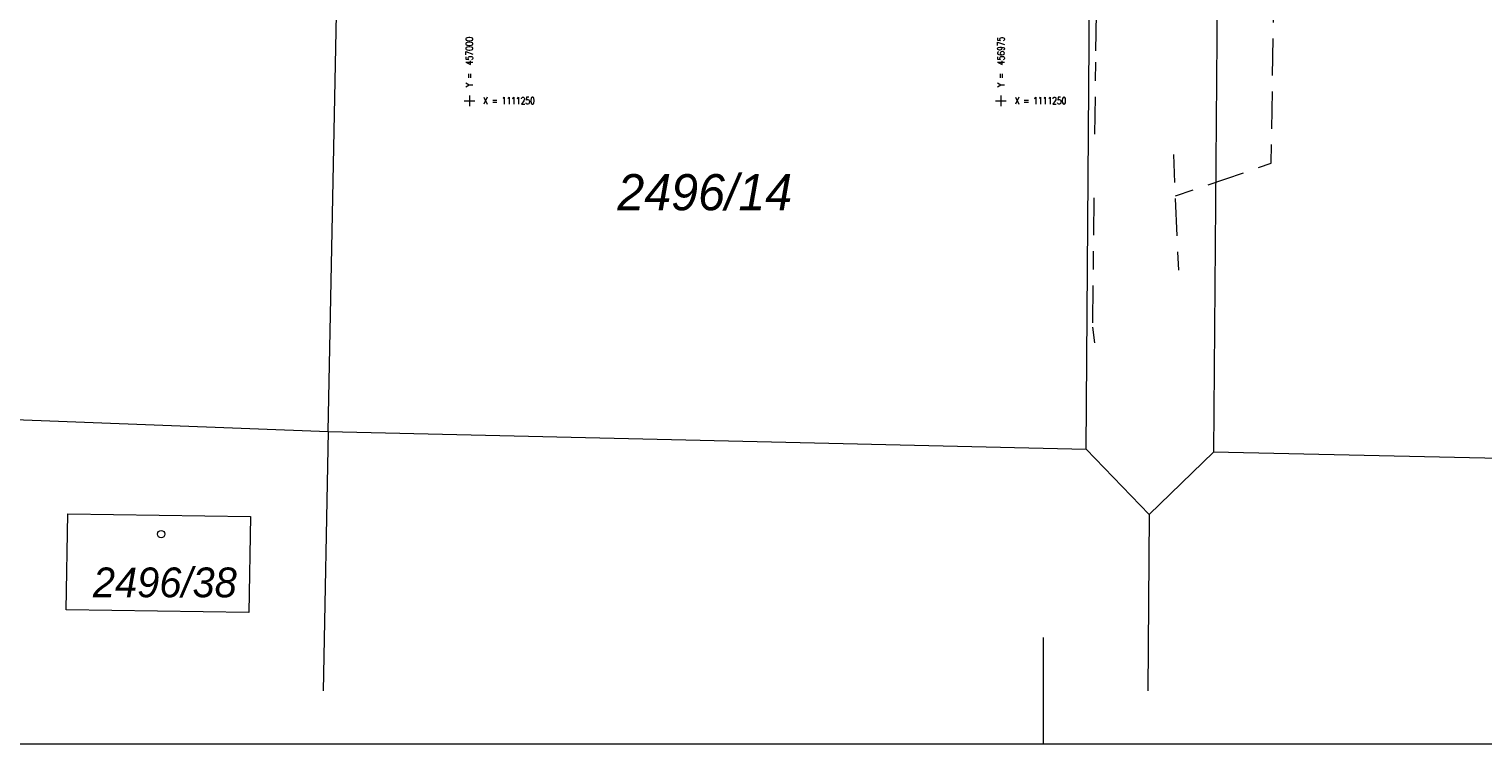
# Model space of a CAD drawing. Header units: metres. Extents: x -457078 to -456448, y -1111280 to -1111132.
# Tile 4 of 35: x -457021 to -456952, y -1111280 to -1111247. Entities that reach past the tile are written whole.
import ezdxf
from ezdxf.enums import TextEntityAlignment as Align

# ---------------------------------------------------------------- set-up
doc = ezdxf.new("R2010")
doc.units = ezdxf.units.M
doc.header["$MEASUREMENT"] = 0
doc.linetypes.add('6.1622', pattern=[40, 3.5, -3, 7, -3, 3.5, 3.5, -3, 7, -3, 3.5])
doc.linetypes.add('6.6022', pattern=[39, 3.5, -3, 7, -6, -6, 7, -3, 3.5])
doc.layers.get('0').update_dxf_attribs({"lineweight": 13})
for name, color, linetype, lineweight in [('Hranice parcel', 9, 'Continuous', 13), ('IS_CEZ_NN_PODZ', 1, '6.6022', 0), ('IS_SMVAK_VODA_TRASA', 5, '6.1622', 0), ('Parcelní čísla', 9, 'Continuous', 13), ('RAMECEK', 7, 'Continuous', 0), ('SIT', 5, 'Continuous', 13), ('Značky budov', 9, 'Continuous', 13)]:
    doc.layers.add(name, color=color, linetype=linetype, lineweight=lineweight)
doc.styles.add('ROMANS', font='romans.shx')
doc.styles.add('Style-cs_Italics', font='cs_Italics.shx')

# ---------------------------------------------------------------- blocks, each defined once
blk = doc.blocks.new('4.02')
at = {"layer": 'Značky budov', "ltscale": 0.25}
blk.add_circle((-0.0007, 0.0001), 0.0175, dxfattribs=at)
blk = doc.blocks.new('SIT')
at = {"color": 0, "linetype": 'ByBlock', "lineweight": -2}
for p, q in [((-1, 0), (1, 0)), ((0, 1), (0, -1))]:
    blk.add_line(p, q, dxfattribs=at)

msp = doc.modelspace()

# ---------------------------------------------------------------- linework, layer by layer
at = {"layer": 'Hranice parcel', "ltscale": 0.25}
for p, q in [((-457006.64, -1111265.56), (-457005.61, -1111213.77)), ((-456970.99, -1111266.38), (-456970.6, -1111214.49)), ((-456964.6, -1111214.62), (-456965, -1111266.52)), ((-457051.96, -1111263.82), (-457006.64, -1111265.56)), ((-457006.64, -1111265.56), (-457006.88, -1111277.746)), ((-457006.64, -1111265.56), (-456970.99, -1111266.38)), ((-456968.02, -1111269.45), (-456970.99, -1111266.38)), ((-456965, -1111266.52), (-456968.02, -1111269.45)), ((-456929.36, -1111267.34), (-456965, -1111266.52)), ((-456968.02, -1111269.45), (-456968.083, -1111277.746))]:
    msp.add_line(p, q, dxfattribs=at)
at = {"layer": 'Hranice parcel', "ltscale": 0.25, "flags": 128}
msp.add_lwpolyline([(-457010.3, -1111269.55), (-457010.37, -1111274.07), (-457018.97, -1111273.94), (-457018.89, -1111269.43), (-457010.3, -1111269.55)], dxfattribs=at)
at = {"layer": 'IS_CEZ_NN_PODZ', "ltscale": 0.25}
msp.add_lwpolyline([(-456970.173, -1111219.58), (-456970.331, -1111230.658), (-456970.552, -1111248.191), (-456970.698, -1111260.65), (-456970.593, -1111261.382)], dxfattribs=at)
at = {"layer": 'IS_SMVAK_VODA_TRASA', "ltscale": 0.25}
msp.add_line((-456966.638, -1111257.972), (-456966.87, -1111252.53), dxfattribs=at)
msp.add_lwpolyline([(-456966.787, -1111254.476), (-456962.282, -1111252.939), (-456961.936, -1111229.496), (-456958.329, -1111229.496)], dxfattribs=at)
at = {"layer": 'RAMECEK', "ltscale": 0.25}
msp.add_line((-456973, -1111280.246), (-456973, -1111275.246), dxfattribs=at)
at = {"layer": 'RAMECEK', "ltscale": 0.25, "flags": 128}
msp.add_lwpolyline([(-457078, -1111280.246), (-456448, -1111280.246), (-456448, -1111131.746), (-457078, -1111131.746)], close=True, dxfattribs=at)

# ---------------------------------------------------------------- block references
at = {"layer": 'SIT', "ltscale": 0.25, "xscale": 0.25, "yscale": 0.25, "zscale": 0.25}
for p in [(-457000, -1111250), (-456975, -1111250)]:
    msp.add_blockref('SIT', p, dxfattribs=at)
at = {"layer": 'Značky budov', "ltscale": 0.25, "xscale": 10, "yscale": 10, "zscale": 10}
msp.add_blockref('4.02', (-457014.49, -1111270.38), dxfattribs=at)

# ---------------------------------------------------------------- texts
at = {"layer": 'Parcelní čísla', "style": 'Style-cs_Italics'}
for s, height, p in [('2496/14', 1.7, (-456988.929, -1111255.15)), ('2496/38', 1.4, (-457014.324, -1111273.35))]:
    msp.add_text(s, height=height, dxfattribs=at).set_placement(p, align=Align.CENTER)
at = {"layer": 'SIT', "style": 'ROMANS', "width": 0.8}
for s, p in [('Y =  457000', (-456999.838, -1111249.35)), ('Y =  456975', (-456974.838, -1111249.35))]:
    msp.add_text(s, height=0.325, rotation=90, dxfattribs=at).set_placement(p)
for p in [(-456999.35, -1111250.163), (-456974.35, -1111250.163)]:
    msp.add_text('X = 1111250', height=0.325, dxfattribs=at).set_placement(p)

doc.saveas('drawing.dxf')
